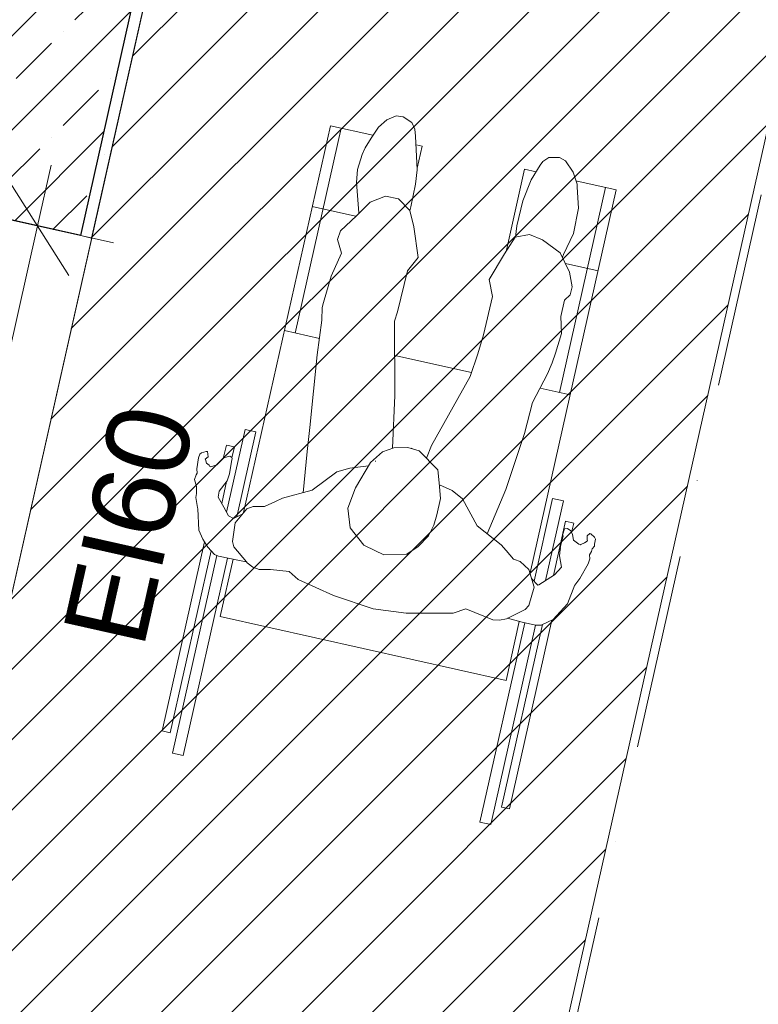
# Model space of a CAD drawing. Header units: millimetres. Extents: x -7213913 to -6999406, y 6129472 to 6470382.
# Tile 183 of 256: x -7190977 to -7189641, y 6175410 to 6177192. Entities that reach past the tile are written whole.
import ezdxf
from ezdxf.enums import TextEntityAlignment as Align

# ---------------------------------------------------------------- set-up
doc = ezdxf.new("R2010")
doc.units = ezdxf.units.MM
doc.header["$MEASUREMENT"] = 0
doc.linetypes.add('Штрихпунктирная', pattern=[670.277762, 352.777767, -176.388884, 0, -141.111112])
for name, color, linetype in [('S - МОП.АР', 7, 'Continuous'), ('АР-Стены_внутренние_пилоны.АР', 7, 'Continuous'), ('АР-Чертеж-Оси_Осевые размеры.АР', 7, 'Continuous'), ('АР-Чертеж-Размеры.АР', 7, 'Continuous'), ('МГН.АР', 7, 'Continuous')]:
    doc.layers.add(name, color=color, linetype=linetype)
for name, color, linetype, lineweight in [('S - МОП.АР_Ном._пера__2', 8, 'Continuous', 15), ('АР-Стены_внутренние_пилоны.АР_Ном._пера__1', 7, 'Continuous', 30), ('АР-Чертеж-Оси_Осевые размеры.АР_Ном._пера__120', 7, 'Continuous', 0), ('АР-Чертеж-Размеры.АР_Ном._пера__1', 7, 'Continuous', 0), ('Двери Archicad_Ном._пера__120', 7, 'Continuous', 0), ('Маркеры Дверей Archicad_Ном._пера__1', 7, 'Continuous', 0), ('МГН.АР_Ном._пера__1', 7, 'Continuous', 0), ('МГН.АР_Ном._пера__120', 7, 'Continuous', 0), ('Паспорта Зон Archicad_Ном._пера__1', 7, 'Continuous', 0)]:
    doc.layers.add(name, color=color, linetype=linetype, lineweight=lineweight)
doc.styles.add('РЎР“Р•РќР•Р\xa0Р\x98Р\xa0_РЎРўР\x98Р›Р¬_2', font='calibri.ttf')
doc.styles.add('РЎР“Р•РќР•Р\xa0Р\x98Р\xa0_РЎРўР\x98Р›Р¬_3', font='GOST_Common.ttf')
doc.styles.add('РЎР“Р•РќР•Р\xa0Р\x98Р\xa0_РЎРўР\x98Р›Р¬_4', font='arial.ttf')
doc.styles.add('РЎР“Р•РќР•Р\xa0Р\x98Р\xa0_РЎРўР\x98Р›Р¬_5', font='GOTHIC.TTF')
doc.dimstyles.new('СГЕНЕРИР_СТИЛЬ__3', dxfattribs={"dimtxt": 129.999995, "dimasz": 142.5, "dimexe": 0.18, "dimexo": 300000, "dimgap": 0, "dimtad": 1, "dimdec": 0, "dimzin": 0, "dimdsep": 46, "dimtxsty": 'РЎР“Р•РќР•Р\xa0Р\x98Р\xa0_РЎРўР\x98Р›Р¬_3', "dimblk": 'ARROWHEAD_6', "dimblk1": 'ARROWHEAD_6', "dimblk2": 'ARROWHEAD_6', "dimcen": 0.09, "dimclrd": 7, "dimclre": 7, "dimclrt": 7, "dimazin": 0, "dimtfac": 1, "dimtdec": 4, "dimtmove": 0, "dimatfit": 3, "dimfxl": 1, "dimtolj": 1, "dimtzin": 0, "dimarcsym": 0})

# ---------------------------------------------------------------- blocks, each defined once
blk = doc.blocks.new('Лифтовой холл _ ПБЗ_1_53_10', base_point=(-7188853.3, 6178755.2))
at = {"layer": 'S - МОП.АР_Ном._пера__2', "color": 8, "linetype": 'Continuous', "lineweight": 15, "flags": 128}
blk.add_lwpolyline([(-7192033.9, 6181367.8), (-7192391.1, 6179777.4), (-7190283.6, 6179304.1), (-7191171, 6175352.7), (-7187756.1, 6174585.7), (-7186511.4, 6180127.5)], close=True, dxfattribs=at)
at = {"layer": 'Паспорта Зон Archicad_Ном._пера__1', "color": 7, "lineweight": 0, "style": 'РЎР“Р•РќР•Р\xa0Р\x98Р\xa0_РЎРўР\x98Р›Р¬_3'}
blk.add_attdef('ROOM_NUMBER', text='', height=350, rotation=347.3417, dxfattribs=at).set_placement((-7188399.7, 6179289.8), align=Align.MIDDLE_CENTER)
at = {"layer": 'Паспорта Зон Archicad_Ном._пера__1', "color": 7, "lineweight": 0, "style": 'РЎР“Р•РќР•Р\xa0Р\x98Р\xa0_РЎРўР\x98Р›Р¬_2'}
blk.add_attdef('ROOM_AREA', text='', height=200, rotation=347.3417, dxfattribs=at).set_placement((-7188127.9, 6178691.7), align=Align.MIDDLE_RIGHT)
blk = doc.blocks.new('Мужчина в Инвалидном Кресле 23[84]_10', base_point=(-7190540.3, 6176668.5))
at = {"layer": 'МГН.АР_Ном._пера__1', "color": 7, "linetype": 'Continuous', "lineweight": 0}
for p, q in [((-7190312.6, 6177010.6), (-7190295.5, 6177017.6)), ((-7190295.5, 6177017.6), (-7190283.1, 6177016.3)), ((-7190267.1, 6177005.7), (-7190283.1, 6177016.3)), ((-7190414.6, 6177000), (-7190571.8, 6176300.3)), ((-7190414.6, 6177000), (-7190337.9, 6176982.8)), ((-7190327.7, 6176997.5), (-7190340.9, 6176977.7)), ((-7190312.6, 6177010.6), (-7190327.7, 6176997.5)), ((-7190262.1, 6176993.9), (-7190267.1, 6177005.7)), ((-7190395.1, 6176995.6), (-7190478.4, 6176624.9)), ((-7190260.4, 6176980.8), (-7190262.1, 6176993.9)), ((-7190257.6, 6176920.3), (-7190260.4, 6176980.8)), ((-7190340.9, 6176977.7), (-7190351.9, 6176959.8)), ((-7190248.8, 6176962.7), (-7190259.6, 6176965.2)), ((-7190248.8, 6176962.7), (-7190257.7, 6176923)), ((-7190357.1, 6176947.9), (-7190365.7, 6176920.9)), ((-7190357.1, 6176947.9), (-7190351.9, 6176959.8)), ((-7190035.1, 6176928.3), (-7190051.7, 6176902.1)), ((-7190030.5, 6176935.5), (-7190035.1, 6176928.3)), ((-7190019.6, 6176942.5), (-7190030.5, 6176935.5)), ((-7190000.1, 6176942.6), (-7190019.6, 6176942.5)), ((-7189989.4, 6176936.5), (-7190000.1, 6176942.6)), ((-7189975.5, 6176915.9), (-7189989.4, 6176936.5)), ((-7190365.7, 6176920.9), (-7190367.6, 6176897.5)), ((-7190257.6, 6176920.3), (-7190260.4, 6176894.5)), ((-7190063.4, 6176921.1), (-7190096.2, 6176774.7)), ((-7190042.6, 6176916.4), (-7190063.4, 6176921.1)), ((-7189968.5, 6176894.1), (-7189975.5, 6176915.9)), ((-7190363.3, 6176842.4), (-7190367.6, 6176897.5)), ((-7190269.1, 6176853), (-7190260.4, 6176894.5)), ((-7190051.7, 6176902.1), (-7190066.3, 6176864.2)), ((-7189970.5, 6176900.2), (-7189897.5, 6176883.8)), ((-7189968.5, 6176894.1), (-7189968, 6176888.8)), ((-7189968.4, 6176892.9), (-7189968.4, 6176893.1)), ((-7190342.8, 6176861.8), (-7190314.8, 6176872.6)), ((-7190291.3, 6176867.7), (-7190314.8, 6176872.6)), ((-7189897.5, 6176883.8), (-7190053.1, 6176190.9)), ((-7189917, 6176888.2), (-7190000.3, 6176517.5)), ((-7189968, 6176888.8), (-7189965.9, 6176850.6)), ((-7190367.4, 6176837.2), (-7190342.8, 6176861.8)), ((-7190271, 6176846.3), (-7190291.3, 6176867.7)), ((-7190077.4, 6176819), (-7190066.3, 6176864.2)), ((-7190447.5, 6176853.6), (-7190369.4, 6176836.1)), ((-7190396.4, 6176809.9), (-7190367.4, 6176837.2)), ((-7190363.3, 6176842.4), (-7190363.4, 6176841.3)), ((-7190363.3, 6176842.4), (-7190363.3, 6176842.5)), ((-7190271, 6176846.1), (-7190269.1, 6176853)), ((-7190271, 6176846.3), (-7190263.9, 6176817.3)), ((-7189974.9, 6176804.9), (-7189965.9, 6176850.6)), ((-7190080, 6176798.2), (-7190077.4, 6176819)), ((-7190402, 6176794.2), (-7190396.4, 6176809.9)), ((-7190255.9, 6176761.5), (-7190263.9, 6176817.3)), ((-7190080.6, 6176798.1), (-7190054.3, 6176803.3)), ((-7190054.3, 6176803.3), (-7190031.2, 6176793.8)), ((-7189974.9, 6176804.9), (-7189993.2, 6176766.9)), ((-7190402, 6176794.2), (-7190394.8, 6176769.6)), ((-7190099.7, 6176768.4), (-7190080.6, 6176798.1)), ((-7189998.8, 6176769.8), (-7190031.2, 6176793.8)), ((-7190394.8, 6176769.6), (-7190413.2, 6176727.7)), ((-7190127.6, 6176721.8), (-7190099.7, 6176768.4)), ((-7190096.2, 6176774.7), (-7190095.7, 6176774.6)), ((-7189998.8, 6176769.8), (-7189982.1, 6176735.3)), ((-7189995, 6176762), (-7189993.2, 6176766.9)), ((-7190255.9, 6176761.5), (-7190274.9, 6176737.6)), ((-7189989.6, 6176750.8), (-7189930.4, 6176737.5)), ((-7190274.9, 6176737.6), (-7190293.4, 6176663)), ((-7189977, 6176708.6), (-7189982.1, 6176735.3)), ((-7190413.2, 6176727.7), (-7190427, 6176680.2)), ((-7190127.6, 6176721.8), (-7190121.3, 6176690.7)), ((-7189981, 6176694.1), (-7189991.3, 6176684.5)), ((-7189981, 6176694.1), (-7189977, 6176708.6)), ((-7190427, 6176680.2), (-7190429.6, 6176671.2)), ((-7190137.9, 6176621.4), (-7190121.3, 6176690.7)), ((-7189998.1, 6176654.7), (-7189991.3, 6176684.5)), ((-7190429.9, 6176648.1), (-7190429.6, 6176671.2)), ((-7190298.7, 6176646.1), (-7190293.4, 6176663)), ((-7190438.8, 6176585.2), (-7190429.9, 6176648.1)), ((-7190298.7, 6176646.1), (-7190297.8, 6176512.1)), ((-7189998.1, 6176654.7), (-7189996.8, 6176624)), ((-7190497.9, 6176629.2), (-7190434.6, 6176615)), ((-7190007.3, 6176588.7), (-7189996.8, 6176624)), ((-7190147.9, 6176587.3), (-7190137.9, 6176621.4)), ((-7190162.1, 6176546), (-7190147.9, 6176587.3)), ((-7190007.3, 6176588.7), (-7190013.4, 6176570.8)), ((-7190438.8, 6176585.2), (-7190451.9, 6176454)), ((-7190159.6, 6176553.2), (-7190298.3, 6176584.4)), ((-7190013.4, 6176570.8), (-7190021.8, 6176551.3)), ((-7190021.8, 6176551.3), (-7190049.2, 6176499.1)), ((-7190162.1, 6176546), (-7190231.5, 6176421.1)), ((-7189980.8, 6176513.1), (-7190035.4, 6176525.3)), ((-7190297.8, 6176512.1), (-7190302.2, 6176416.3)), ((-7190063.6, 6176443.4), (-7190049.2, 6176499.1)), ((-7190568.8, 6176450.4), (-7190602.5, 6176300.5)), ((-7190583.8, 6176292.6), (-7190549.3, 6176446)), ((-7190549.3, 6176446), (-7190568.8, 6176450.4)), ((-7190451.9, 6176454), (-7190456.6, 6176410.3)), ((-7190063.6, 6176443.4), (-7190097, 6176341.6)), ((-7190650.7, 6176405.8), (-7190647.9, 6176408.4)), ((-7190639.5, 6176410.7), (-7190647.9, 6176408.4)), ((-7190639.5, 6176410.7), (-7190637.1, 6176410.5)), ((-7190637.1, 6176410.5), (-7190635.8, 6176400.6)), ((-7190602.8, 6176422.2), (-7190608.3, 6176398)), ((-7190602.8, 6176422.2), (-7190588.2, 6176418.9)), ((-7190588.2, 6176418.9), (-7190592.7, 6176398.8)), ((-7190463.8, 6176336), (-7190456.6, 6176410.3)), ((-7190341.9, 6176390.7), (-7190320.1, 6176409.8)), ((-7190320.1, 6176409.8), (-7190299.8, 6176417.2)), ((-7190274.4, 6176417.6), (-7190299.8, 6176417.2)), ((-7190274.4, 6176417.6), (-7190254, 6176412)), ((-7190267.5, 6176415.7), (-7190267.8, 6176416.5)), ((-7190220.4, 6176377.6), (-7190254, 6176412)), ((-7190231.5, 6176421.1), (-7190240.9, 6176398.6)), ((-7190653.3, 6176399.2), (-7190656.1, 6176379)), ((-7190653.3, 6176399.2), (-7190650.7, 6176405.8)), ((-7190641, 6176396.7), (-7190635.8, 6176400.6)), ((-7190640.8, 6176395.8), (-7190641, 6176396.7)), ((-7190638.5, 6176389.5), (-7190640.8, 6176395.8)), ((-7190607.2, 6176399), (-7190620, 6176386.3)), ((-7190607.2, 6176399), (-7190601.1, 6176401.1)), ((-7190596.3, 6176401.9), (-7190601.1, 6176401.1)), ((-7190593.5, 6176392.5), (-7190597.2, 6176370.2)), ((-7190592.9, 6176399.8), (-7190596.3, 6176401.9)), ((-7190592.5, 6176397.9), (-7190593.5, 6176392.5)), ((-7190592.9, 6176399.8), (-7190592.5, 6176397.9)), ((-7190341.9, 6176390.7), (-7190369, 6176344.8)), ((-7190332.8, 6176393.4), (-7190333.3, 6176392.7)), ((-7190655.4, 6176371.4), (-7190656.1, 6176379)), ((-7190638.5, 6176389.5), (-7190634.1, 6176385.7)), ((-7190633.3, 6176383.7), (-7190634.1, 6176385.7)), ((-7190633.3, 6176383.7), (-7190631.1, 6176383)), ((-7190620, 6176386.3), (-7190631.1, 6176383)), ((-7190402.8, 6176373.9), (-7190447.4, 6176340.5)), ((-7190379.3, 6176380.1), (-7190402.8, 6176373.9)), ((-7190345.5, 6176384.6), (-7190379.3, 6176380.1)), ((-7190220.4, 6176377.6), (-7190217.8, 6176353.7)), ((-7190660.3, 6176360), (-7190657.5, 6176368.3)), ((-7190660.3, 6176360), (-7190656.6, 6176347.2)), ((-7190655.4, 6176371.4), (-7190657.5, 6176368.3)), ((-7190615.6, 6176338.5), (-7190601.2, 6176357.5)), ((-7190611.2, 6176316.7), (-7190602.3, 6176356)), ((-7190601.2, 6176357.5), (-7190597.2, 6176370.2)), ((-7190656.6, 6176347.2), (-7190657, 6176338.1)), ((-7190656.8, 6176334.7), (-7190657, 6176338.1)), ((-7190617.4, 6176328.2), (-7190615.6, 6176338.5)), ((-7190501.3, 6176325.8), (-7190447.4, 6176340.5)), ((-7190382.8, 6176307.8), (-7190369, 6176344.8)), ((-7190217.8, 6176353.7), (-7190215.7, 6176325.5)), ((-7190194.5, 6176340.1), (-7190217.5, 6176350.5)), ((-7190175.5, 6176324.6), (-7190194.5, 6176340.1)), ((-7190097, 6176341.6), (-7190130.8, 6176261.5)), ((-7190658.2, 6176327.2), (-7190656.8, 6176334.7)), ((-7190658.2, 6176327.2), (-7190655, 6176309.5)), ((-7190617.4, 6176328.2), (-7190607.5, 6176309.9)), ((-7190533.9, 6176311.2), (-7190513.9, 6176320.3)), ((-7190513.9, 6176320.3), (-7190501.3, 6176325.8)), ((-7190221.9, 6176295.7), (-7190215.7, 6176325.5)), ((-7190175.5, 6176324.6), (-7190149.4, 6176276.2)), ((-7190012.7, 6176325.5), (-7190046.3, 6176176)), ((-7190025.5, 6176177), (-7189993.2, 6176321.1)), ((-7189993.2, 6176321.1), (-7190012.7, 6176325.5)), ((-7190654.4, 6176307), (-7190655, 6176309.5)), ((-7190654.4, 6176307), (-7190652.4, 6176268.5)), ((-7190599.2, 6176294.4), (-7190607.5, 6176309.9)), ((-7190565.5, 6176307.1), (-7190587.1, 6176281.4)), ((-7190554.3, 6176311.2), (-7190565.5, 6176307.1)), ((-7190533.9, 6176311.2), (-7190554.3, 6176311.2)), ((-7190378.9, 6176272.7), (-7190382.8, 6176307.8)), ((-7190589.8, 6176289.6), (-7190599.2, 6176294.4)), ((-7190573.2, 6176298), (-7190589.8, 6176289.6)), ((-7190221.9, 6176295.7), (-7190227.4, 6176277.4)), ((-7190011.1, 6176186.4), (-7189989.1, 6176284.3)), ((-7189989.1, 6176284.3), (-7189974.5, 6176281.1)), ((-7190652.4, 6176268.5), (-7190645.2, 6176252.1)), ((-7190587.1, 6176281.4), (-7190592, 6176247.8)), ((-7190353.9, 6176241.1), (-7190378.9, 6176272.7)), ((-7190237, 6176258.2), (-7190227.4, 6176277.4)), ((-7190149.4, 6176276.2), (-7190105.9, 6176241.9)), ((-7189994.7, 6176259.4), (-7189991, 6176270.5)), ((-7189985.6, 6176271), (-7189991, 6176270.5)), ((-7189980, 6176266.8), (-7189985.6, 6176271)), ((-7189980, 6176266.8), (-7189976.5, 6176260.6)), ((-7189974.5, 6176281.1), (-7189978.3, 6176263.9)), ((-7190645.2, 6176252.1), (-7190636.5, 6176237.2)), ((-7190237, 6176258.2), (-7190255.9, 6176238.5)), ((-7189998.2, 6176239), (-7189994.3, 6176255.4)), ((-7189993.8, 6176257.4), (-7189994.7, 6176259.4)), ((-7189993.8, 6176257.4), (-7189994.3, 6176255.4)), ((-7189976.5, 6176260.6), (-7189974.6, 6176250)), ((-7189965.3, 6176242.6), (-7189974.6, 6176250)), ((-7189950.3, 6176250.7), (-7189950.1, 6176257.7)), ((-7189949.5, 6176249.3), (-7189950.3, 6176250.7)), ((-7189950.1, 6176257.7), (-7189945.5, 6176262.3)), ((-7189949.9, 6176248.8), (-7189950, 6176248)), ((-7189949.9, 6176248.8), (-7189949.5, 6176249.3)), ((-7189945.5, 6176262.3), (-7189943.6, 6176261.5)), ((-7189936.9, 6176255.8), (-7189943.6, 6176261.5)), ((-7189936.9, 6176255.8), (-7189935.3, 6176251.7)), ((-7189935.3, 6176251.7), (-7189936.6, 6176242.7)), ((-7190642.2, 6176246.9), (-7190719, 6175905.1)), ((-7190630.5, 6176230.7), (-7190704.4, 6175901.8)), ((-7190624.4, 6176224.2), (-7190636.5, 6176237.2)), ((-7190589, 6176238.3), (-7190592, 6176247.8)), ((-7190589, 6176238.3), (-7190566.5, 6176210.7)), ((-7190351.9, 6176239.9), (-7190353.9, 6176241.1)), ((-7190351.9, 6176239.9), (-7190317.8, 6176223.8)), ((-7190276.1, 6176224.5), (-7190255.9, 6176238.5)), ((-7190105.9, 6176241.9), (-7190096.5, 6176231.6)), ((-7190096.5, 6176231.6), (-7190083.5, 6176215.5)), ((-7190000.3, 6176221.8), (-7189998.2, 6176239)), ((-7189998.7, 6176234.8), (-7189999.3, 6176232.3)), ((-7189962, 6176241.9), (-7189965.3, 6176242.6)), ((-7189961.9, 6176242), (-7189962, 6176241.9)), ((-7189961.9, 6176242), (-7189955.2, 6176245.3)), ((-7189955.2, 6176245.3), (-7189950, 6176248)), ((-7189942.2, 6176229.7), (-7189941.4, 6176234.2)), ((-7189941.4, 6176234.2), (-7189937.2, 6176239.2)), ((-7189937.2, 6176239.2), (-7189936.6, 6176242.7)), ((-7190620, 6176222.5), (-7190700.3, 6175865)), ((-7190600.6, 6176217.8), (-7190680.8, 6175860.6)), ((-7190624.4, 6176224.2), (-7190617.1, 6176221.4)), ((-7190617.1, 6176221.4), (-7190576.2, 6176212.5)), ((-7190590.8, 6176215.7), (-7190614.1, 6176112.1)), ((-7190576.2, 6176212.5), (-7190566.5, 6176210.7)), ((-7190317.8, 6176223.8), (-7190276.1, 6176224.5)), ((-7190081.5, 6176215.2), (-7190083.5, 6176215.5)), ((-7190081.5, 6176215.2), (-7190071.3, 6176211.7)), ((-7189996.5, 6176201.5), (-7190000.3, 6176221.8)), ((-7189948.6, 6176207.2), (-7189945.4, 6176216.4)), ((-7189945.8, 6176223.5), (-7189942.2, 6176229.7)), ((-7189945.8, 6176223.5), (-7189945.7, 6176223.4)), ((-7189945.4, 6176216.4), (-7189945.7, 6176223.4)), ((-7190566.5, 6176210.7), (-7190565.1, 6176209)), ((-7190554.9, 6176201.5), (-7190565.1, 6176209)), ((-7190554.9, 6176201.5), (-7190543.6, 6176196.9)), ((-7190523, 6176197), (-7190543.6, 6176196.9)), ((-7190489.4, 6176193.7), (-7190523, 6176197)), ((-7190071.3, 6176211.7), (-7190055.4, 6176197.3)), ((-7190046.3, 6176164.9), (-7190055.4, 6176197.3)), ((-7190009.2, 6176187.6), (-7189996.6, 6176201.4)), ((-7189996.6, 6176201.4), (-7189996.5, 6176201.5)), ((-7189948.6, 6176207.2), (-7189963.5, 6176180.7)), ((-7190489.4, 6176193.7), (-7190473, 6176178.9)), ((-7190408.8, 6176149.7), (-7190473, 6176178.9)), ((-7190050.9, 6176181), (-7190039.7, 6176168.9)), ((-7190037.4, 6176169.3), (-7190009.2, 6176187.6)), ((-7189972.4, 6176168.4), (-7189963.5, 6176180.7)), ((-7190055.8, 6176132.2), (-7190046.3, 6176164.9)), ((-7190037.4, 6176169.3), (-7190039.7, 6176168.9)), ((-7189985.9, 6176135), (-7189972.2, 6176169)), ((-7190408.8, 6176149.7), (-7190337.5, 6176126.1)), ((-7190337.5, 6176126.1), (-7190277.7, 6176118.2)), ((-7190192.5, 6176118.3), (-7190169.9, 6176125.7)), ((-7190120.8, 6176105.8), (-7190169.9, 6176125.7)), ((-7190080.7, 6176115.6), (-7190062.4, 6176124.8)), ((-7190055.8, 6176132.2), (-7190062.4, 6176124.8)), ((-7189999, 6176120.3), (-7189985.9, 6176135)), ((-7190614.1, 6176112.1), (-7190096.9, 6175996)), ((-7190277.7, 6176118.2), (-7190192.5, 6176118.3)), ((-7190120.8, 6176105.8), (-7190108.6, 6176105.3)), ((-7190096.2, 6176108), (-7190108.6, 6176105.3)), ((-7190096.2, 6176108), (-7190080.7, 6176115.6)), ((-7190067.5, 6176101.6), (-7190094.4, 6176108.9)), ((-7190011.8, 6176106.3), (-7190033.5, 6176096.4)), ((-7189999, 6176120.3), (-7190011.8, 6176106.3)), ((-7190063.2, 6176100.7), (-7190144.2, 6175740.1)), ((-7190043.6, 6176096.5), (-7190124.7, 6175735.7)), ((-7190031.1, 6176097.5), (-7190105.3, 6175767.2)), ((-7190072.9, 6176103), (-7190096.9, 6175996)), ((-7190014, 6176105.3), (-7190090.6, 6175763.9)), ((-7190043.6, 6176096.5), (-7190067.5, 6176101.6)), ((-7190043.6, 6176096.5), (-7190033.5, 6176096.4)), ((-7190719, 6175905.1), (-7190704.4, 6175901.8)), ((-7190700.3, 6175865), (-7190680.8, 6175860.6)), ((-7190090.6, 6175763.9), (-7190105.3, 6175767.2)), ((-7190144.2, 6175740.1), (-7190124.7, 6175735.7))]:
    blk.add_line(p, q, dxfattribs=at)
blk = doc.blocks.new('Маркер ДВ 23[150]_10', base_point=(-7191225.2, 6176343.7))
at = {"layer": 'Маркеры Дверей Archicad_Ном._пера__1', "color": 7, "lineweight": 0, "insert": (-7190751.3, 6176050.6), "char_height": 150, "attachment_point": 7, "rotation": 77.3417, "style": 'РЎР“Р•РќР•Р\xa0Р\x98Р\xa0_РЎРўР\x98Р›Р¬_4'}
blk.add_mtext('\\A1;{\\pql;\\pt0;\\fArial|b0|i0|c204|p0;\\W1.000000;EI60\\fArial|b0|i0|c204|p0;\\W1.000000;\\fArial|b0|i0|c204|p0;\\H0.666667x;\\W1.000000;\\fArial|b0|i0|c204|p0;\\H1.500000x;\\W1.000000;}', dxfattribs=at)
blk = doc.blocks.new('Прямоугольный Дверной Проем 23[1]_10', base_point=(-6566190.3, 6562677.8))
at = {"layer": 'Двери Archicad_Ном._пера__120', "color": 7, "linetype": 'Continuous', "lineweight": 0}
for p, q in [((-7190866.2, 6176801.1), (-7191110.1, 6176855.9)), ((-7190846.7, 6176796.7), (-7190866.2, 6176801.1)), ((-7191096.3, 6175776.7), (-7191340.2, 6175831.4)), ((-7191076.8, 6175772.3), (-7191096.3, 6175776.7))]:
    blk.add_line(p, q, dxfattribs=at)
at = {"layer": 'Маркеры Дверей Archicad_Ном._пера__1', "color": 7, "linetype": 'Continuous', "lineweight": 0}
blk.add_blockref('Маркер ДВ 23[150]_10', (-7191225.2, 6176343.7), dxfattribs=at)
blk = doc.blocks.new('Стена_8_10', base_point=(-7191377.1, 6175096.7))
at = {"layer": 'АР-Стены_внутренние_пилоны.АР', "linetype": 'Continuous', "lineweight": 0, "true_color": 0x000000}
h = blk.add_hatch(dxfattribs=at)
h.set_pattern_fill('ЖЕЛЕЗОБЕТОН__PROJECT__000A', color=18, style=0, pattern_type=2)
h.set_pattern_definition([(45, (-6566190.34, 6562677.8), (-84.852814, 84.852814), []), (45, (-6566232.77, 6562720.22), (-84.852814, 84.852814), [90, -30, 0, -30])])
h.paths.add_polyline_path([(-7191110.1, 6176855.9), (-7190866.2, 6176801.1), (-7190636.1, 6177825.6), (-7190880, 6177880.4)])
h = blk.add_hatch(dxfattribs=at)
h.set_pattern_fill('ШТУКАТУРКА__ГИПС_01_000A', color=18, style=0, pattern_type=2)
h.set_pattern_definition([(45, (-6566190.34, 6563027.8), (-111.369318, 111.369318), [0, -105, 0, -157.5]), (110, (-6565840.34, 6563027.8), (148.001588, 53.868173), [0, -77, 0, -133])])
h.paths.add_polyline_path([(-7190866.2, 6176801.1), (-7190846.7, 6176796.7), (-7190616.6, 6177821.2), (-7190636.1, 6177825.6)])
at = {"layer": 'АР-Стены_внутренние_пилоны.АР_Ном._пера__1', "color": 7, "linetype": 'Continuous', "lineweight": 30}
for q in [(-7190636.1, 6177825.6), (-7191110.1, 6176855.9)]:
    blk.add_line((-7190866.2, 6176801.1), q, dxfattribs=at)
at = {"layer": 'АР-Стены_внутренние_пилоны.АР_Ном._пера__1', "color": 7, "linetype": 'Continuous', "lineweight": 0}
blk.add_line((-7190846.7, 6176796.7), (-7190866.2, 6176801.1), dxfattribs=at)
at = {"layer": 'АР-Стены_внутренние_пилоны.АР_Ном._пера__1', "color": 7, "linetype": 'Continuous', "lineweight": 0, "flags": 128}
blk.add_lwpolyline([(-7190846.7, 6176796.7), (-7190616.6, 6177821.2)], dxfattribs=at)
at = {"layer": 'Двери Archicad_Ном._пера__120', "color": 7, "linetype": 'Continuous', "lineweight": 0}
blk.add_blockref('Прямоугольный Дверной Проем 23[1]_10', (-6566190.3, 6562677.8), dxfattribs=at)
blk = doc.blocks.new('*D913', base_point=(-6566190.3, 6562677.8))
at = {"layer": 'АР-Чертеж-Размеры.АР_Ном._пера__1', "color": 7, "linetype": 'Continuous', "lineweight": 0, "transparency": 16777216}
for p, q in [((-7190944.3, 6176818.7), (-7190919.6, 6176928.4)), ((-7190887.6, 6176729.1), (-7191001, 6176908.3)), ((-7190807.1, 6176787.9), (-7191081.5, 6176849.5)), ((-7191174.4, 6175794.2), (-7190944.3, 6176818.7)), ((-7191231.1, 6175883.8), (-7191117.7, 6175704.6)), ((-7191037.2, 6175763.4), (-7191311.6, 6175825)), ((-7191199, 6175684.4), (-7191174.4, 6175794.2))]:
    blk.add_line(p, q, dxfattribs=at)
at = {"layer": 'АР-Чертеж-Размеры.АР_Ном._пера__1', "color": 7, "lineweight": 0, "transparency": 16777216, "insert": (-7191127.1, 6176123.3), "char_height": 130, "attachment_point": 7, "rotation": 77.3417, "style": 'РЎР“Р•РќР•Р\xa0Р\x98Р\xa0_РЎРўР\x98Р›Р¬_3'}
blk.add_mtext('\\A1;{\\pql;\\fGOST Common|b0|i0|c204|p0;\\W1.000000;1\xa0050}', dxfattribs=at)
blk = doc.blocks.new('ARROWHEAD_6')
at = {"color": 0, "linetype": 'Continuous', "lineweight": 0}
for p, q in [((-0.5, -0.5), (0.5, 0.5)), ((0, 0), (-1, 0))]:
    blk.add_line(p, q, dxfattribs=at)
blk = doc.blocks.new('*D962', base_point=(-6566190.3, 6562677.8))
at = {"layer": 'АР-Чертеж-Размеры.АР_Ном._пера__1', "color": 7, "linetype": 'Continuous', "lineweight": 0, "transparency": 16777216}
for p, q in [((-7190659.5, 6177630.4), (-7190597.8, 6177904.8)), ((-7190539, 6177824.3), (-7190718.3, 6177710.8)), ((-7190738.4, 6177792.2), (-7190628.7, 6177767.6)), ((-7190628.7, 6177767.6), (-7187213.7, 6177000.5)), ((-7187244.6, 6176863.3), (-7187182.9, 6177137.7)), ((-7187303.4, 6176943.8), (-7187124.1, 6177057.2)), ((-7187213.7, 6177000.5), (-7187104, 6176975.8))]:
    blk.add_line(p, q, dxfattribs=at)
at = {"layer": 'АР-Чертеж-Размеры.АР_Ном._пера__1', "color": 7, "lineweight": 0, "transparency": 16777216, "insert": (-7189117.1, 6177454.7), "char_height": 130, "attachment_point": 7, "rotation": 347.34, "style": 'РЎР“Р•РќР•Р\xa0Р\x98Р\xa0_РЎРўР\x98Р›Р¬_3'}
blk.add_mtext('\\A1;{\\pql;\\fGOST Common|b0|i0|c204|p0;\\W1.000000;3\xa0500}', dxfattribs=at)
blk = doc.blocks.new('Стандартный Маркер Сетки[222]_10', base_point=(-7184274.4, 6200743.3))
at = {"layer": 'АР-Чертеж-Оси_Осевые размеры.АР_Ном._пера__120', "color": 7, "linetype": 'Штрихпунктирная', "lineweight": 0}
blk.add_line((-7184493.5, 6199767.6), (-7199265.6, 6133995.6), dxfattribs=at)
at = {"layer": 'АР-Чертеж-Оси_Осевые размеры.АР_Ном._пера__120', "color": 7, "lineweight": 0, "style": 'РЎР“Р•РќР•Р\xa0Р\x98Р\xa0_РЎРўР\x98Р›Р¬_5'}
blk.add_attdef('AC_MarkerText_1', text='', height=350, rotation=347.3418, dxfattribs=at).set_placement((-7199524.3, 6132713.2), align=Align.TOP_CENTER)

msp = doc.modelspace()

# ---------------------------------------------------------------- hatches: boundary and pattern name
at = {"layer": 'МГН.АР_Ном._пера__120', "linetype": 'Continuous', "lineweight": 0}
h = msp.add_hatch(dxfattribs=at)
h.set_pattern_fill('FACE_BRICK_000A', style=0, pattern_type=2)
h.set_pattern_definition([(45, (-6566190.34, 6562677.795), (-63.639609, 63.639609), [])])
h.paths.add_polyline_path([(-7191171, 6175352.8), (-7190662.5, 6177616.4), (-7189540.5, 6177364.4), (-7190048.9, 6175100.7)])

# ---------------------------------------------------------------- linework, layer by layer
at = {"layer": 'S - МОП.АР', "color": 254, "linetype": 'Continuous', "lineweight": 0, "true_color": 0xdadada, "flags": 128}
msp.add_lwpolyline([(-7192033.9, 6181367.8), (-7192391.1, 6179777.4), (-7190283.6, 6179304.1), (-7191171, 6175352.7), (-7187756.1, 6174585.7), (-7186511.4, 6180127.5)], close=True, dxfattribs=at)
at = {"layer": 'МГН.АР_Ном._пера__120', "color": 7, "linetype": 'Continuous', "lineweight": 0, "flags": 128}
msp.add_lwpolyline([(-7191171, 6175352.8), (-7190662.5, 6177616.4), (-7189540.5, 6177364.4), (-7190048.9, 6175100.7)], close=True, dxfattribs=at)

# ---------------------------------------------------------------- block references
at = {"layer": 'S - МОП.АР', "color": 7, "linetype": 'Continuous', "lineweight": 0}
msp.add_blockref('Лифтовой холл _ ПБЗ_1_53_10', (-7188853.3, 6178755.2), dxfattribs=at)
at = {"layer": 'АР-Стены_внутренние_пилоны.АР', "color": 7, "lineweight": 0}
msp.add_blockref('Стена_8_10', (-7191377.1, 6175096.7), dxfattribs=at)
at = {"layer": 'АР-Чертеж-Оси_Осевые размеры.АР', "color": 8, "linetype": 'Continuous', "lineweight": 15}
msp.add_blockref('Стандартный Маркер Сетки[222]_10', (-7184274.4, 6200743.3), dxfattribs=at)
at = {"layer": 'МГН.АР', "color": 7, "linetype": 'Continuous', "lineweight": 0}
msp.add_blockref('Мужчина в Инвалидном Кресле 23[84]_10', (-7190540.3, 6176668.5), dxfattribs=at)

# ---------------------------------------------------------------- dimensions: what is measured, and where the dimension line sits
at = {"layer": 'АР-Чертеж-Размеры.АР', "color": 7, "linetype": 'Continuous', "lineweight": 0}
for base, p1, p2, angle, picture, middle, turn in [((-7187213.7, 6177000.5), (-7190616.6, 6177821.2), (-7187238.9, 6176888.4), 347.34, '*D962', (-7188885.3, 6177469.2), 347.34), ((-7190944.3, 6176818.7), (-7191076.8, 6175772.3), (-7190846.7, 6176796.7), 77.3417, '*D913', (-7191141.7, 6176355.1), 77.3417)]:
    dim = msp.add_linear_dim(base=base, p1=p1, p2=p2, angle=angle, dimstyle='СГЕНЕРИР_СТИЛЬ__3', dxfattribs=at)
    dim.commit()
    dim.dimension.update_dxf_attribs({"geometry": picture, "text_midpoint": middle, "dimtype": 160, "text_rotation": turn})

doc.saveas('drawing.dxf')
